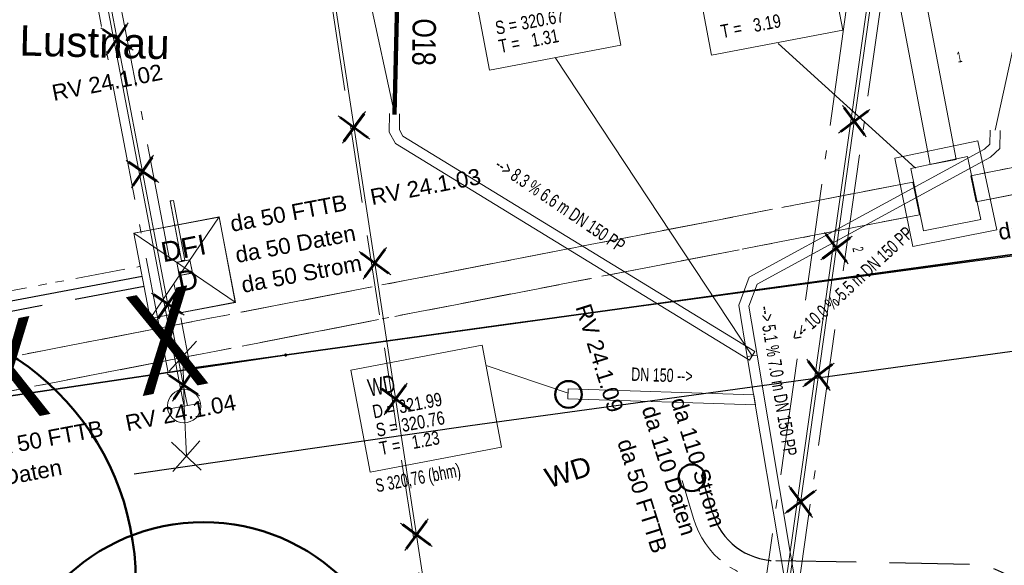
# Model space of a CAD drawing. Extents: x 3503739 to 3504470, y 5375172 to 5375561.
# Tile 115 of 142: x 3504209.73 to 3504224.47, y 5375396.57 to 5375404.74. Entities that reach past the tile are written whole.
import ezdxf

# ---------------------------------------------------------------- set-up
doc = ezdxf.new("R2010")
doc.units = 0
doc.header["$MEASUREMENT"] = 0
for name, pattern in [('2', [3.4, 1.2, -0.5, 1.2, -0.5]), ('202', [2.64, 1.75, -0.38, 0.13, -0.38]), ('211', [5, 3.75, -1.25]), ('237', [1.5, 0.75, -0.18, 0.13, -0.13, 0.13, -0.18]), ('239', [2.09, 0.75, -0.18, 0.75, -0.18, 0.05, -0.18]), ('33', [12, 4, -8]), ('85', [2.7501, 2.0001, -0.25, 0.25, -0.25])]:
    doc.linetypes.add(name, pattern=pattern)
for name, color, linetype in [('$_LISY_$_TMP', 7, 'Continuous'), ('_4WP_KANAL_STILL', 7, 'Continuous'), ('_4WP_KANALISATIO', 7, 'Continuous'), ('_4WP_KANCAD', 7, 'Continuous'), ('_4WP_KANCAD-T', 7, 'Continuous'), ('_4WP_LICHT_STILL', 7, 'Continuous'), ('_4WP_SCHNITTF_HR', 7, 'Continuous'), ('_4WP_STADT-DACH', 7, 'Continuous'), ('_4WP_STADT-DFI', 7, 'Continuous'), ('_4WP_STADT_DATEN', 7, 'Continuous'), ('_4WP_STADT_FTT3', 7, 'Continuous'), ('_4WP_STADT_STROM', 7, 'Continuous'), ('_4WP_STEIGBEZEIC', 7, 'Continuous'), ('BHM_BAUM_NEU', 7, 'Continuous'), ('K_FLURSTUECKE', 7, 'Continuous'), ('K_GRENZEN-UNABGE', 7, 'Continuous'), ('PUNKTHOEHENATTDEF', 7, 'Continuous'), ('PUNKTNUMMERNATTDEF', 7, 'Continuous'), ('PUNKTSPEZIFIKATION', 7, 'Continuous'), ('V_FAHRBAHNRAND', 7, 'Continuous'), ('X_BE_DFI', 7, 'Continuous')]:
    doc.layers.add(name, color=color, linetype=linetype)
doc.styles.add('157', font='TXT', dxfattribs={"width": 0.7, "height": 0.2})
doc.styles.add('158', font='TXT', dxfattribs={"width": 0.7, "height": 0.26})
doc.styles.add('159', font='TXT', dxfattribs={"width": 0.8, "height": 0.2})
doc.styles.add('172', font='TXT', dxfattribs={"width": 0.8, "height": 0.2})
doc.styles.add('176', font='TXT', dxfattribs={"width": 0.6, "height": 0.16})
doc.styles.add('178', font='ARIAL.TTF', dxfattribs={"height": 0.24})
doc.styles.add('219', font='ARIAL.TTF', dxfattribs={"height": 0.24})
doc.styles.add('434', font='ARIAL.TTF', dxfattribs={"height": 0.24})
doc.styles.add('439', font='TXT', dxfattribs={"width": 0.8, "height": 0.35})
doc.styles.add('518', font='TXT', dxfattribs={"width": 0.8, "height": 1.5})
doc.styles.add('522', font='ARIAL.TTF', dxfattribs={"height": 0.452686})
doc.styles.add('539', font='ARIAL.TTF', dxfattribs={"height": 0.3})
doc.styles.add('545', font='ARIAL.TTF', dxfattribs={"height": 0.3})
doc.styles.add('82', font='TXT', dxfattribs={"width": 0.7, "height": 0.2})

# ---------------------------------------------------------------- blocks, each defined once
blk = doc.blocks.new('LEITSYSTEM_BRA6')
at = {"color": 251, "linetype": 'Continuous', "lineweight": 9}
for points in [[(-0.65, 0.65), (0.65, 0.65), (0.65, -0.65), (-0.65, -0.65), (-0.65, 0.65)], [(-1.02, 0.025), (-0.11, 0.025), (-0.11, -0.025), (-1.02, -0.025), (-1.02, 0.025)], [(-0.11, 0.02), (-0.1, 0.02), (-0.1, -0.02), (-0.11, -0.02), (-0.11, 0.02)], [(-0.1, 0.1), (0.1, 0.1), (0.1, -0.1), (-0.1, -0.1), (-0.1, 0.1)]]:
    blk.add_lwpolyline(points, dxfattribs=at)
blk = doc.blocks.new('PUNKT')
blk.add_point((0, 0))
at = {"layer": 'PUNKTHOEHENATTDEF', "linetype": 'Continuous', "flags": 1}
blk.add_attdef('PUNKTHOEHE', (1, -0.5), '', height=0.8, dxfattribs=at)
at = {"layer": 'PUNKTNUMMERNATTDEF', "linetype": 'Continuous', "flags": 1}
blk.add_attdef('PUNKTNUMMER', (1, 0.5), '', height=0.8, dxfattribs=at)
at = {"layer": 'PUNKTSPEZIFIKATION', "linetype": 'Continuous', "flags": 1}
blk.add_attdef('PUNKTSPEZIFIKATION', (1, -1.5), '', height=0.8, dxfattribs=at)
blk = doc.blocks.new('DFI-ANZEIGER')
at = {"color": 7, "linetype": 'Continuous', "lineweight": 20}
for p, q in [((-0.760014, 0.517086), (0.517087, 0.760013)), ((0.517087, 0.760013), (0.760014, -0.517087)), ((-0.517087, -0.760014), (-0.760014, 0.517086)), ((0.760014, -0.517087), (-0.517087, -0.760014))]:
    blk.add_line(p, q, dxfattribs=at)
at = {"color": 250, "linetype": 'Continuous', "lineweight": 9}
for p, q in [((-0.517087, -0.760014), (0.517087, 0.760013)), ((0.760014, -0.517087), (-0.760014, 0.517086))]:
    blk.add_line(p, q, dxfattribs=at)
at = {"color": 251, "linetype": 'Continuous', "lineweight": 9}
for points in [[(-0.079552, -0.116926), (-0.116925, 0.079551), (-0.116925, 0.079551), (0.079552, 0.116925), (0.079552, 0.116925), (0.116925, -0.079552), (0.116925, -0.079552), (-0.079552, -0.116926)], [(-0.079552, -0.116926), (-0.116925, 0.079551), (0.079552, 0.116925), (0.116925, -0.079552), (-0.079552, -0.116926)], [(0.166045, -1.006705), (-0.004004, -0.112735), (0.045115, -0.103391), (0.215164, -0.997362), (0.166045, -1.006705)], [(0.000908, -0.1118), (-0.000961, -0.101976), (-0.000961, -0.101976), (0.038334, -0.094502), (0.038334, -0.094502), (0.040203, -0.104326), (0.040203, -0.104326), (0.000908, -0.1118)], [(0.000908, -0.1118), (-0.000961, -0.101976), (0.038334, -0.094502), (0.040203, -0.104326), (0.000908, -0.1118)]]:
    blk.add_lwpolyline(points, dxfattribs=at)
at = {"color": 254, "linetype": 'Continuous', "lineweight": 9}
blk.add_lwpolyline([(0.166045, -1.006705), (-0.004004, -0.112735), (-0.004004, -0.112735), (0.045115, -0.103391), (0.045115, -0.103391), (0.215164, -0.997362), (0.215164, -0.997362), (0.166045, -1.006705)], dxfattribs=at)
blk = doc.blocks.new('1016')
at = {"color": 7, "linetype": 'Continuous', "lineweight": 9}
for p, q in [((0.703072, 0.277444), (1.257444, -0.276928)), ((1.257444, 0.277444), (0.703072, -0.276928))]:
    blk.add_line(p, q, dxfattribs=at)
at = {"color": 2, "linetype": 'Continuous', "lineweight": 20}
for p, q in [((1.212401, 0.25319), (0.727326, -0.231885)), ((0.727326, 0.232401), (1.212401, -0.252674)), ((0.748114, 0.25319), (1.23319, -0.231885)), ((1.23319, 0.232401), (0.748114, -0.252674))]:
    blk.add_line(p, q, dxfattribs=at)
blk = doc.blocks.new('10-UNVERMARKT')
at = {"color": 255, "linetype": '33', "lineweight": 9}
blk.add_circle((0, 0), 0.0789, dxfattribs=at)
at = {"color": 252, "linetype": 'Continuous', "lineweight": 20}
blk.add_circle((0, 0), 0.0325, dxfattribs=at)

msp = doc.modelspace()

# ---------------------------------------------------------------- linework, layer by layer
at = {"layer": '_4WP_KANAL_STILL', "color": 7, "linetype": '85', "lineweight": 13}
for p, q in [((3504223.972, 5375402.403), (3504259.924, 5375409.542)), ((3504224.05, 5375402.011), (3504260.002, 5375409.15)), ((3504223.104, 5375402.309), (3504203.826, 5375398.576)), ((3504223.2, 5375401.819), (3504203.921, 5375398.085))]:
    msp.add_line(p, q, dxfattribs=at)
at = {"layer": '_4WP_KANAL_STILL', "color": 7, "linetype": 'Continuous', "lineweight": 9}
for p, q in [((3504223.36, 5375402.571), (3504223.752, 5375402.645)), ((3504224.05, 5375402.011), (3504223.972, 5375402.403)), ((3504223.2, 5375401.819), (3504223.104, 5375402.309))]:
    msp.add_line(p, q, dxfattribs=at)
at = {"layer": '_4WP_KANAL_STILL', "color": 7, "linetype": 'Continuous', "lineweight": 13}
msp.add_lwpolyline([(3504223.752, 5375402.645), (3504219.26, 5375426.229), (3504218.868, 5375426.155), (3504223.36, 5375402.571)], dxfattribs=at)
at = {"layer": '_4WP_KANAL_STILL', "color": 7, "linetype": 'Continuous', "lineweight": 20}
for points in [[(3504224.358, 5375401.593), (3504224.074, 5375402.927), (3504222.834, 5375402.665), (3504223.104, 5375401.345), (3504224.358, 5375401.593)], [(3504224.12, 5375401.75), (3504223.92, 5375402.69), (3504223.07, 5375402.51), (3504223.26, 5375401.58), (3504224.12, 5375401.75)]]:
    msp.add_lwpolyline(points, dxfattribs=at)
at = {"layer": '_4WP_KANALISATIO', "color": 7, "linetype": 'Continuous', "lineweight": 9}
for p, q in [((3504217.941, 5375399.214), (3504217.937, 5375399.064)), ((3504220.744, 5375398.974), (3504220.719, 5375399.125))]:
    msp.add_line(p, q, dxfattribs=at)
at = {"layer": '_4WP_KANCAD', "color": 1, "linetype": 'Continuous', "lineweight": 13}
for p, q in [((3504220.719, 5375399.125), (3504217.941, 5375399.214)), ((3504220.744, 5375398.974), (3504217.937, 5375399.064))]:
    msp.add_line(p, q, dxfattribs=at)
at = {"layer": '_4WP_KANCAD', "color": 7, "linetype": 'Continuous', "lineweight": 13}
msp.add_lwpolyline([(3504223.752, 5375402.645), (3504219.26, 5375426.229), (3504218.868, 5375426.155), (3504223.36, 5375402.571)], dxfattribs=at)
at = {"layer": '_4WP_KANCAD', "color": 7, "linetype": '239', "lineweight": 13}
for points in [[(3504224.05, 5375402.011), (3504260.002, 5375409.15), (3504259.924, 5375409.542), (3504223.972, 5375402.403)], [(3504223.104, 5375402.309), (3504202.73, 5375398.363), (3504202.826, 5375397.873), (3504223.2, 5375401.819)]]:
    msp.add_lwpolyline(points, dxfattribs=at)
at = {"layer": '_4WP_KANCAD', "color": 1, "linetype": 'Continuous', "lineweight": 13}
for points in [[(3504215.265, 5375403.335), (3504215.262, 5375403.055), (3504215.353, 5375402.889), (3504220.658, 5375399.644)], [(3504215.415, 5375403.333), (3504215.412, 5375403.093), (3504215.412, 5375403.093), (3504215.465, 5375402.997), (3504215.465, 5375402.997), (3504220.736, 5375399.772), (3504220.658, 5375399.644), (3504215.353, 5375402.889), (3504215.353, 5375402.889), (3504215.262, 5375403.055), (3504215.262, 5375403.055), (3504215.265, 5375403.335)], [(3504215.415, 5375403.333), (3504215.412, 5375403.093), (3504215.465, 5375402.997), (3504220.736, 5375399.772)], [(3504224.262, 5375403.087), (3504224.255, 5375402.879), (3504224.176, 5375402.804), (3504220.651, 5375400.887), (3504220.494, 5375400.467), (3504220.623, 5375399.696)], [(3504224.412, 5375403.081), (3504224.403, 5375402.813), (3504224.403, 5375402.813), (3504224.264, 5375402.682), (3504224.264, 5375402.682), (3504220.771, 5375400.781), (3504220.771, 5375400.781), (3504220.648, 5375400.453), (3504220.648, 5375400.453), (3504220.771, 5375399.72), (3504220.623, 5375399.696), (3504220.494, 5375400.467), (3504220.494, 5375400.467), (3504220.651, 5375400.887), (3504220.651, 5375400.887), (3504224.176, 5375402.804), (3504224.176, 5375402.804), (3504224.255, 5375402.879), (3504224.255, 5375402.879), (3504224.262, 5375403.087)], [(3504224.412, 5375403.081), (3504224.403, 5375402.813), (3504224.264, 5375402.682), (3504220.771, 5375400.781), (3504220.648, 5375400.453), (3504220.771, 5375399.72)], [(3504220.623, 5375399.696), (3504221.787, 5375392.752), (3504221.935, 5375392.776), (3504220.771, 5375399.72)]]:
    msp.add_lwpolyline(points, dxfattribs=at)
at = {"layer": '_4WP_KANCAD', "color": 7, "linetype": 'Continuous', "lineweight": 20}
for points in [[(3504224.358, 5375401.593), (3504224.074, 5375402.927), (3504222.834, 5375402.665), (3504223.104, 5375401.345), (3504224.358, 5375401.593)], [(3504224.12, 5375401.75), (3504223.92, 5375402.69), (3504223.07, 5375402.51), (3504223.26, 5375401.58), (3504224.12, 5375401.75)]]:
    msp.add_lwpolyline(points, dxfattribs=at)
at = {"layer": '_4WP_KANCAD-T', "color": 1, "linetype": 'Continuous', "lineweight": 20}
for p, q in [((3504215.34, 5375403.334), (3504214.947, 5375405.136)), ((3504224.337, 5375403.084), (3504224.745, 5375404.951)), ((3504220.697, 5375399.708), (3504217.746, 5375404.173)), ((3504217.941, 5375399.15), (3504216.71, 5375399.562))]:
    msp.add_line(p, q, dxfattribs=at)
at = {"layer": '_4WP_KANCAD-T', "color": 7, "linetype": 'Continuous', "lineweight": 20}
msp.add_line((3504223.143, 5375402.517), (3504221.085, 5375404.384), dxfattribs=at)
at = {"layer": '_4WP_KANCAD-T', "color": 7, "linetype": 'Continuous', "lineweight": 13}
for points in [[(3504219.641, 5375406.562), (3504221.606, 5375406.934), (3504222.052, 5375404.582), (3504220.087, 5375404.21), (3504219.641, 5375406.562)], [(3504216.474, 5375405.513), (3504218.439, 5375405.886), (3504218.728, 5375404.359), (3504216.763, 5375403.986), (3504216.474, 5375405.513)], [(3504214.687, 5375399.494), (3504216.652, 5375399.867), (3504216.941, 5375398.34), (3504214.976, 5375397.967), (3504214.687, 5375399.494)]]:
    msp.add_lwpolyline(points, dxfattribs=at)
at = {"layer": '_4WP_KANCAD-T', "color": 7, "linetype": 'Continuous', "lineweight": 20}
msp.add_lwpolyline([(3504219.641, 5375406.562), (3504221.606, 5375406.934), (3504222.052, 5375404.582), (3504220.087, 5375404.21), (3504219.641, 5375406.562)], dxfattribs=at)
at = {"layer": '_4WP_KANCAD-T', "color": 1, "linetype": 'Continuous', "lineweight": 20}
for points in [[(3504216.474, 5375405.513), (3504218.439, 5375405.886), (3504218.728, 5375404.359), (3504216.763, 5375403.986), (3504216.474, 5375405.513)], [(3504214.687, 5375399.494), (3504216.652, 5375399.867), (3504216.941, 5375398.34), (3504214.976, 5375397.967), (3504214.687, 5375399.494)]]:
    msp.add_lwpolyline(points, dxfattribs=at)
at = {"layer": '_4WP_LICHT_STILL', "color": 190, "linetype": 'Continuous', "lineweight": 13}
for p, q in [((3504212.386, 5375399.492), (3504211.954, 5375399.92)), ((3504211.964, 5375399.48), (3504212.376, 5375399.929)), ((3504212.169, 5375399.705), (3504212.188, 5375398.955)), ((3504211.942, 5375398.911), (3504212.434, 5375398.999)), ((3504212.223, 5375398.206), (3504212.188, 5375398.955)), ((3504212.002, 5375398.414), (3504212.444, 5375397.996)), ((3504212.424, 5375398.435), (3504212.022, 5375397.977))]:
    msp.add_line(p, q, dxfattribs=at)
at = {"layer": '_4WP_LICHT_STILL', "color": 7, "linetype": '2', "lineweight": 13}
msp.add_lwpolyline([(3504196.677, 5375456.604), (3504210.204, 5375438.646), (3504215.213, 5375430.882), (3504218.572, 5375411.855), (3504213.901, 5375408.229), (3504216.709, 5375389.91)], dxfattribs=at)
at = {"layer": '_4WP_LICHT_STILL', "color": 255, "linetype": 'Continuous', "lineweight": 9}
for points in [[(3504216.758, 5375389.917), (3504213.955, 5375408.207), (3504218.627, 5375411.834), (3504215.261, 5375430.901), (3504210.245, 5375438.674), (3504196.717, 5375456.634)], [(3504220.485, 5375390.882), (3504222.895, 5375407.964), (3504222.927, 5375408.195), (3504222.517, 5375408.162), (3504222.451, 5375407.691), (3504222.44, 5375407.606), (3504222.222, 5375407.582), (3504221.963, 5375407.553), (3504221.342, 5375407.483), (3504220.559, 5375407.733), (3504213.058, 5375406.689), (3504211.56, 5375406.536), (3504211.056, 5375406.485), (3504210.823, 5375406.64), (3504209.878, 5375407.269), (3504209.817, 5375407.309)], [(3504209.189, 5375407.42), (3504210.872, 5375406.256), (3504210.994, 5375405.443), (3504212.136, 5375399.49), (3504212.22, 5375399.054), (3504212.229, 5375399.009), (3504212.237, 5375398.964)]]:
    msp.add_lwpolyline(points, dxfattribs=at)
at = {"layer": '_4WP_LICHT_STILL', "color": 190, "linetype": 'Continuous', "lineweight": 13}
for points in [[(3504209.789, 5375407.268), (3504209.85, 5375407.227), (3504210.795, 5375406.598), (3504211.043, 5375406.433), (3504211.565, 5375406.486), (3504213.064, 5375406.639), (3504220.555, 5375407.682), (3504221.337, 5375407.432), (3504221.969, 5375407.503), (3504222.228, 5375407.532), (3504222.484, 5375407.561), (3504222.501, 5375407.684), (3504222.561, 5375408.115), (3504222.869, 5375408.14), (3504222.845, 5375407.971), (3504220.436, 5375390.889)], [(3504212.188, 5375398.955), (3504212.18, 5375399), (3504212.171, 5375399.044), (3504212.087, 5375399.481), (3504210.945, 5375405.435), (3504210.826, 5375406.227), (3504209.161, 5375407.379)]]:
    msp.add_lwpolyline(points, dxfattribs=at)
at = {"layer": '_4WP_LICHT_STILL', "color": 250, "linetype": '202', "lineweight": 20}
for points in [[(3504219.28, 5375384.858), (3504222.547, 5375408.013), (3504223.043, 5375407.943), (3504219.775, 5375384.789), (3504219.28, 5375384.858)], [(3504211.023, 5375406.256), (3504211.142, 5375405.462), (3504212.283, 5375399.518), (3504211.949, 5375399.454), (3504210.805, 5375405.412), (3504210.687, 5375406.206), (3504211.023, 5375406.256)]]:
    msp.add_lwpolyline(points, dxfattribs=at)
at = {"layer": '_4WP_LICHT_STILL', "color": 190, "linetype": 'Continuous', "lineweight": 13}
for points in [[(3504212.434, 5375398.999, 0.998429), (3504211.942, 5375398.911)], [(3504211.942, 5375398.911, 0.998429), (3504212.434, 5375398.999)], [(3504211.942, 5375398.911, 0.998429), (3504212.434, 5375398.999)]]:
    msp.add_lwpolyline(points, format="xyb", dxfattribs=at)
at = {"layer": '_4WP_SCHNITTF_HR', "color": 92, "linetype": '211', "lineweight": 100}
msp.add_lwpolyline([(3504215.877, 5375404.995), (3504215.377, 5375405.006), (3504215.339, 5375403.323)], dxfattribs=at)
at = {"layer": '_4WP_STADT-DACH', "color": 1, "linetype": 'Continuous', "lineweight": 50}
for centre in [(3504217.945, 5375399.131), (3504219.792, 5375397.883)]:
    msp.add_circle(centre, 0.2, dxfattribs=at)
at = {"layer": '_4WP_STADT_DATEN', "color": 7, "linetype": 'Continuous', "lineweight": 30}
msp.add_lwpolyline([(3504200.826, 5375398.374), (3504201.893, 5375398.588, 0.110058), (3504202.868, 5375399.022, -0.113249), (3504203.845, 5375399.448), (3504211.562, 5375400.9)], format="xyb", dxfattribs=at)
at = {"layer": '_4WP_STADT_FTT3', "color": 1, "linetype": '237', "lineweight": 20}
for points in [[(3504201.139, 5375399.587, 0.406844), (3504201.721, 5375399.201), (3504211.534, 5375401.048)], [(3504219.648, 5375397.84), (3504219.816, 5375397.272, 0.326918), (3504221.037, 5375396.341), (3504223.946, 5375396.284, -0.354826), (3504224.765, 5375395.592), (3504225.049, 5375394.052, -0.414214), (3504224.649, 5375393.469)]]:
    msp.add_lwpolyline(points, format="xyb", dxfattribs=at)
at = {"layer": '_4WP_STADT_STROM', "color": 3, "linetype": '2', "lineweight": 30}
for points in [[(3504201.636, 5375397.363, 0.250283), (3504202.588, 5375398.148), (3504202.759, 5375398.563, -0.168892), (3504203.195, 5375399.054, -0.081267), (3504203.873, 5375399.3), (3504211.59, 5375400.753)], [(3504227.611, 5375393.945, 0.331804), (3504227.061, 5375394.455, -0.017185), (3504226.135, 5375394.586, -0.31154), (3504225.06, 5375395.648, 0.354819), (3504223.952, 5375396.584), (3504221.043, 5375396.641, -0.326918), (3504220.104, 5375397.357), (3504219.936, 5375397.925)]]:
    msp.add_lwpolyline(points, format="xyb", dxfattribs=at)
at = {"layer": 'BHM_BAUM_NEU', "color": 91, "linetype": 'Continuous', "lineweight": 50}
for centre, radius in [((3504207.464, 5375396.337), 4), ((3504212.479, 5375394.217), 3)]:
    msp.add_circle(centre, radius, dxfattribs=at)
at = {"layer": 'K_FLURSTUECKE', "color": 252, "linetype": 'Continuous', "lineweight": 30}
for p, q in [((3504224.774, 5375401.248), (3504213.726, 5375399.722)), ((3504213.726, 5375399.722), (3504224.774, 5375401.248)), ((3504224.774, 5375401.248), (3504213.726, 5375399.722)), ((3504213.726, 5375399.722), (3504224.774, 5375401.248)), ((3504213.694, 5375399.718), (3504207.646, 5375398.822)), ((3504207.646, 5375398.822), (3504213.694, 5375399.718)), ((3504213.694, 5375399.718), (3504207.646, 5375398.822)), ((3504207.646, 5375398.822), (3504213.694, 5375399.718))]:
    msp.add_line(p, q, dxfattribs=at)
at = {"layer": 'V_FAHRBAHNRAND', "color": 250, "linetype": 'Continuous', "lineweight": 30}
for p, q in [((3504217.038, 5375400.189, 321.526), (3504224.855, 5375401.24, 321.478)), ((3504217.038, 5375400.189, 321.526), (3504224.855, 5375401.24, 321.478)), ((3504212.222, 5375399.516, 321.521), (3504217.038, 5375400.189, 321.526)), ((3504212.222, 5375399.516, 321.521), (3504217.038, 5375400.189, 321.526)), ((3504216.474, 5375398.667, 321.503), (3504225.81, 5375399.945, 321.44)), ((3504216.474, 5375398.667, 321.503), (3504225.81, 5375399.945, 321.44)), ((3504211.442, 5375397.94, 321.493), (3504216.474, 5375398.667, 321.503)), ((3504211.442, 5375397.94, 321.493), (3504216.474, 5375398.667, 321.503))]:
    msp.add_line(p, q, dxfattribs=at)

# ---------------------------------------------------------------- block references
at = {"layer": '$_LISY_$_TMP', "color": 7, "xscale": 0.75, "yscale": 0.75}
for p, rotation in [((3504211.046, 5375405.173), 280.8576850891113), ((3504214.845, 5375402.4), 98.71317443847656), ((3504222.123, 5375402.491), 81.9725440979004), ((3504211.427, 5375403.189), 280.8576850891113), ((3504221.855, 5375400.593), 81.9725440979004), ((3504215.157, 5375400.368), 98.71317443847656), ((3504211.807, 5375401.205), 280.8576850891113), ((3504212.039, 5375399.994), 280.8806465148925), ((3504221.587, 5375398.695), 81.9725440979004), ((3504215.468, 5375398.335), 98.71317443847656), ((3504221.32, 5375396.797), 81.9725440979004), ((3504215.78, 5375396.303), 98.71317443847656)]:
    msp.add_blockref('1016', p, dxfattribs=dict(at, rotation=rotation))
at = {"layer": '_4WP_STADT-DFI', "color": 7, "rotation": 180}
msp.add_blockref('DFI-ANZEIGER', (3504212.195, 5375401.029), dxfattribs=at)
at = {"layer": 'K_GRENZEN-UNABGE', "color": 252, "xscale": 0.2, "yscale": 0.2}
msp.add_blockref('10-UNVERMARKT', (3504213.71, 5375399.72), dxfattribs=at)
msp.add_blockref('10-UNVERMARKT', (3504213.71, 5375399.72), dxfattribs=at)
at = {"layer": 'K_GRENZEN-UNABGE', "color": 252}
msp.add_blockref('PUNKT', (3504213.71, 5375399.72), dxfattribs=at)
msp.add_blockref('PUNKT', (3504213.71, 5375399.72), dxfattribs=at)
at = {"layer": 'X_BE_DFI', "color": 7, "rotation": 280.7700004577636}
msp.add_blockref('LEITSYSTEM_BRA6', (3504212.197, 5375401.026), dxfattribs=at)

# ---------------------------------------------------------------- texts
at = {"layer": '_4WP_KANAL_STILL', "color": 2, "linetype": 'Continuous', "style": '518', "width": 0.8}
msp.add_text('X   X   X   X', height=1.5, rotation=10.9611, dxfattribs=at).set_placement((3504204.442, 5375397.726))
at = {"layer": '_4WP_KANALISATIO', "color": 1, "linetype": 'Continuous', "style": '82', "width": 0.7}
msp.add_text('S 320,76 (bhm)', height=0.2, rotation=10.7963, dxfattribs=at).set_placement((3504215.076, 5375397.664))
at = {"layer": '_4WP_KANCAD-T', "color": 1, "linetype": 'Continuous'}
for s, height, rotation, style, width, p in [('S = 320.67', 0.2, 10.737, '159', 0.8, (3504216.87, 5375404.514)), ('T =   1.31', 0.2, 10.737, '159', 0.8, (3504216.922, 5375404.239)), ('--> 8.3 % 6.6 m DN 150 PP', 0.2, 325.9071, '157', 0.7, (3504216.823, 5375402.523)), ('<-- 10.0 % 5.5 m DN 150 PP', 0.2, 42.8451, '157', 0.7, (3504221.382, 5375399.897)), ('--> 5.1 % 7.0 m DN 150 PP', 0.2, 279.5158, '157', 0.7, (3504220.797, 5375400.438)), ('DN 150 -->', 0.2, 358.1617, '157', 0.7, (3504218.882, 5375399.335)), ('WD', 0.26, 10.737, '158', 0.7, (3504214.969, 5375399.098)), ('D = 321.99', 0.2, 10.737, '159', 0.8, (3504215.031, 5375398.77)), ('S = 320.76', 0.2, 10.737, '159', 0.8, (3504215.083, 5375398.495)), ('T =   1.23', 0.2, 10.737, '159', 0.8, (3504215.135, 5375398.22))]:
    msp.add_text(s, height=height, rotation=rotation, dxfattribs=dict(at, style=style, width=width)).set_placement(p)
at = {"layer": '_4WP_KANCAD-T', "color": 7, "linetype": 'Continuous'}
for s, height, rotation, style, width, p in [('T =   3.19', 0.2, 10.737, '172', 0.8, (3504220.247, 5375404.462)), ('1', 0.16, 10.7839, '176', 0.6, (3504223.779, 5375404.096)), ('2', 0.16, 280.9612, '176', 0.6, (3504222.197, 5375401.322))]:
    msp.add_text(s, height=height, rotation=rotation, dxfattribs=dict(at, style=style, width=width)).set_placement(p)
at = {"layer": '_4WP_SCHNITTF_HR', "color": 7, "linetype": 'Continuous', "style": '439', "width": 0.8}
msp.add_text('O18', height=0.35, rotation=269.3389, dxfattribs=at).set_placement((3504215.612, 5375404.761))
at = {"layer": '_4WP_STADT-DACH', "color": 20, "linetype": 'Continuous', "style": '545'}
msp.add_text('WD', height=0.3, rotation=17.3321, dxfattribs=at).set_placement((3504217.651, 5375397.724))
at = {"layer": '_4WP_STADT-DFI', "color": 7, "linetype": 'Continuous', "style": '539'}
for s, p in [('DFI', (3504211.876, 5375401.107)), ('D', (3504212.124, 5375400.666))]:
    msp.add_text(s, height=0.3, rotation=10.9801, dxfattribs=at).set_placement(p)
at = {"layer": '_4WP_STADT_DATEN', "color": 7, "linetype": 'Continuous', "style": '434'}
for s, rotation, p in [('da 50 Daten', 10.6698, (3504212.98, 5375401.097)), ('da 110 Daten', 287.3321, (3504219.04, 5375398.918)), ('da 110 Daten', 10.6698, (3504208.398, 5375397.557))]:
    msp.add_text(s, height=0.24, rotation=rotation, dxfattribs=at).set_placement(p)
at = {"layer": '_4WP_STADT_FTT3', "color": 1, "linetype": 'Continuous', "style": '178'}
for s, rotation, p in [('RV 24.1.02', 11.0817, (3504210.236, 5375403.523)), ('RV 24.1.03', 10.9801, (3504215.003, 5375401.963)), ('da 50 FTTB', 10.6698, (3504212.904, 5375401.563)), ('da 50 FTTB', 10.6698, (3504224.405, 5375401.439)), ('RV 24.1.09', 287.3321, (3504218.047, 5375400.439)), ('RV 24.1.04', 11.0817, (3504211.336, 5375398.579)), ('da 50 FTTB', 10.6698, (3504209.254, 5375398.184)), ('da 50 FTTB', 287.3321, (3504218.674, 5375398.421))]:
    msp.add_text(s, height=0.24, rotation=rotation, dxfattribs=at).set_placement(p)
at = {"layer": '_4WP_STADT_STROM', "color": 7, "linetype": 'Continuous', "style": '219'}
for s, rotation, p in [('da 50 Strom', 10.6698, (3504213.071, 5375400.649)), ('da 110 Strom', 287.3321, (3504219.471, 5375399.04))]:
    msp.add_text(s, height=0.24, rotation=rotation, dxfattribs=at).set_placement(p)
at = {"layer": '_4WP_STEIGBEZEIC', "color": 250, "linetype": 'Continuous', "style": '522'}
msp.add_text('Steig D - Lustnau', height=0.45269, rotation=358.5443, dxfattribs=at).set_placement((3504207.082, 5375404.272))

doc.saveas('drawing.dxf')
